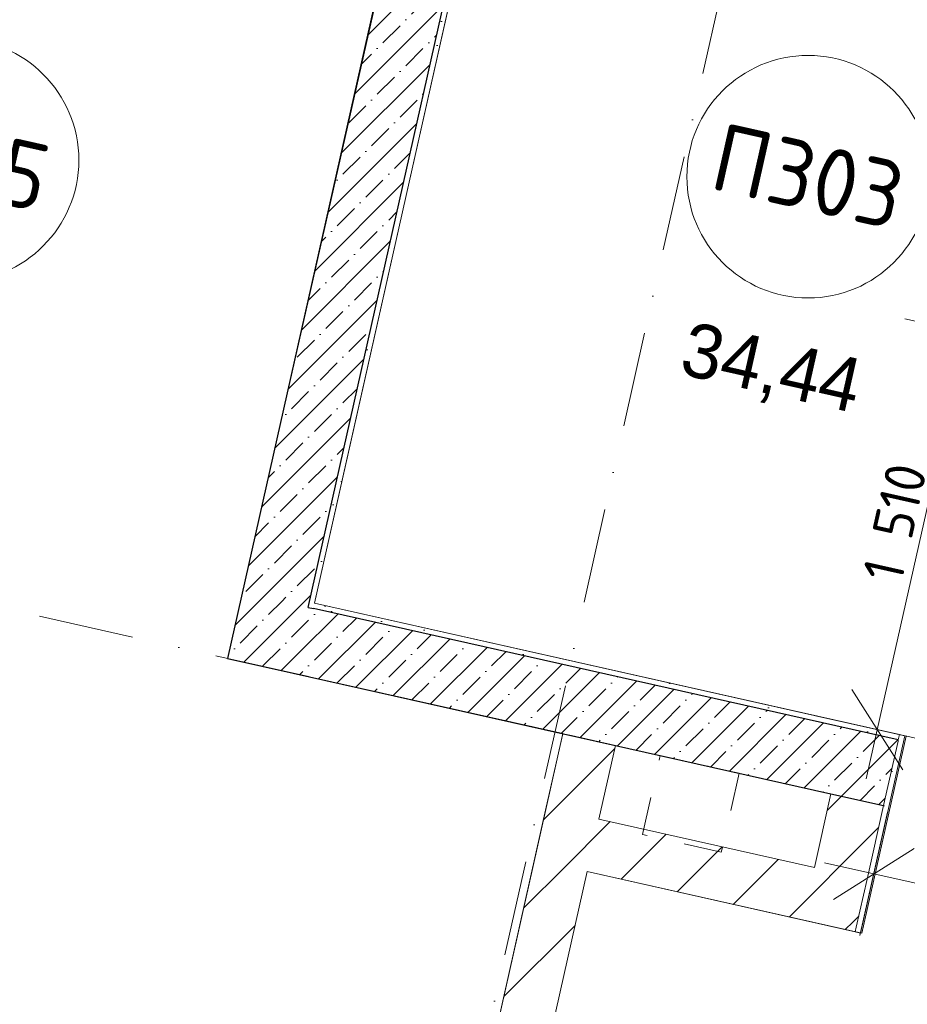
# Model space of a CAD drawing. Header units: millimetres. Extents: x -7218036 to -6934485, y 6013857 to 6210136.
# Tile 153 of 214: x -7178542 to -7175248, y 6141485 to 6145140. Entities that reach past the tile are written whole.
import ezdxf
from ezdxf.enums import TextEntityAlignment as Align

# ---------------------------------------------------------------- set-up
doc = ezdxf.new("R2010")
doc.units = ezdxf.units.MM
doc.header["$MEASUREMENT"] = 0
doc.linetypes.add('короткая штриховая', pattern=[282.222222, 141.111111, -141.111111])
doc.linetypes.add('Штрихпунктирная', pattern=[670.277762, 352.777767, -176.388884, 0, -141.111112])
for name, color, linetype in [('S - автостоянка.АР', 7, 'Continuous'), ('АР-Стены_внешние_.АР', 7, 'Continuous'), ('АР-Стены_внутренние_пилоны.АР', 7, 'Continuous'), ('АР-Чертеж-Оси_Осевые размеры.АР', 7, 'Continuous'), ('АР-Чертеж-Размеры.АР', 7, 'Continuous')]:
    doc.layers.add(name, color=color, linetype=linetype)
for name, color, linetype, lineweight in [('АР-вертикальная связь - Лифт.АР_Ном._пера__120', 7, 'Continuous', 0), ('АР-Стены_внешние_.АР_Ном._пера__1', 7, 'Continuous', 30), ('АР-Стены_внутренние_пилоны.АР_Ном._пера__1', 7, 'Continuous', 30), ('АР-Чертеж-Оси_Осевые размеры.АР_Ном._пера__1', 7, 'Continuous', 0), ('АР-Чертеж-Оси_Осевые размеры.АР_Ном._пера__120', 7, 'Continuous', 0), ('АР-Чертеж-Размеры.АР_Ном._пера__1', 7, 'Continuous', 0), ('Паспорта Зон Archicad_Ном._пера__1', 7, 'Continuous', 0)]:
    doc.layers.add(name, color=color, linetype=linetype, lineweight=lineweight)
doc.styles.add('РЎР“Р•РќР•Р\xa0Р\x98Р\xa0_РЎРўР\x98Р›Р¬_1', font='GOTHIC.TTF')
doc.styles.add('РЎР“Р•РќР•Р\xa0Р\x98Р\xa0_РЎРўР\x98Р›Р¬_2', font='calibri.ttf')
doc.styles.add('РЎР“Р•РќР•Р\xa0Р\x98Р\xa0_РЎРўР\x98Р›Р¬_4', font='GOST_Common.ttf')
doc.dimstyles.new('СГЕНЕРИР_СТИЛЬ__1', dxfattribs={"dimtxt": 400, "dimasz": 332.5, "dimexe": 0.18, "dimexo": 0.0625, "dimgap": 0, "dimtad": 1, "dimdec": 0, "dimzin": 0, "dimdsep": 46, "dimtxsty": 'РЎР“Р•РќР•Р\xa0Р\x98Р\xa0_РЎРўР\x98Р›Р¬_1', "dimblk": 'ARROWHEAD_6', "dimblk1": 'ARROWHEAD_6', "dimblk2": 'ARROWHEAD_6', "dimcen": 0.09, "dimse1": 1, "dimse2": 1, "dimclrd": 7, "dimclre": 7, "dimclrt": 7, "dimazin": 0, "dimtfac": 1, "dimtdec": 4, "dimtmove": 0, "dimatfit": 3, "dimfxl": 1, "dimtolj": 1, "dimtzin": 0, "dimarcsym": 0})
doc.dimstyles.new('СГЕНЕРИР_СТИЛЬ__4', dxfattribs={"dimtxt": 150, "dimasz": 237.5, "dimexe": 0.18, "dimexo": 0.0625, "dimgap": 0, "dimtad": 1, "dimdec": 0, "dimzin": 0, "dimdsep": 46, "dimtxsty": 'РЎР“Р•РќР•Р\xa0Р\x98Р\xa0_РЎРўР\x98Р›Р¬_4', "dimblk": 'ARROWHEAD_6', "dimblk1": 'ARROWHEAD_6', "dimblk2": 'ARROWHEAD_6', "dimcen": 0.09, "dimse1": 1, "dimse2": 1, "dimclrd": 7, "dimclre": 7, "dimclrt": 7, "dimazin": 0, "dimtfac": 1, "dimtdec": 4, "dimtmove": 0, "dimatfit": 3, "dimfxl": 1, "dimtolj": 1, "dimtzin": 0, "dimarcsym": 0})
pattern_1 = [(45, (-6566190.34, 6563027.8), (-111.369318, 111.369318), [0, -105, 0, -157.5]), (110, (-6565840.34, 6563027.8), (148.001588, 53.868173), [0, -77, 0, -133])]
pattern_2 = [(45, (-6566190.34, 6562677.8), (-84.852814, 84.852814), []), (45, (-6566232.77, 6562720.22), (-84.852814, 84.852814), [90, -30, 0, -30])]
pattern_3 = [(45, (-6566190.34, 6562677.8), (-127.279217, 127.279217), [])]

# ---------------------------------------------------------------- blocks, each defined once
blk = doc.blocks.new('Лестница_П303_4_6', base_point=(-7174418.5, 6143192.8))
at = {"layer": 'Паспорта Зон Archicad_Ном._пера__1', "color": 7, "linetype": 'Continuous', "lineweight": 0}
blk.add_circle((-7175616.3, 6144556.8), 450, dxfattribs=at)
at = {"layer": 'Паспорта Зон Archicad_Ном._пера__1', "color": 7, "lineweight": 0}
for tag, height, style, p in [('ROOM_NUMBER', 250, 'РЎР“Р•РќР•Р\xa0Р\x98Р\xa0_РЎРўР\x98Р›Р¬_4', (-7175616.3, 6144558)), ('ROOM_CALC_AREA', 200, 'РЎР“Р•РќР•Р\xa0Р\x98Р\xa0_РЎРўР\x98Р›Р¬_1', (-7175751.6, 6143850.6))]:
    blk.add_attdef(tag, text='', height=height, rotation=347.3417, dxfattribs=dict(at, style=style)).set_placement(p, align=Align.MIDDLE_CENTER)
blk = doc.blocks.new('Венткамера подпора_Т505_54_6', base_point=(-7172657.7, 6149407.5))
at = {"layer": 'Паспорта Зон Archicad_Ном._пера__1', "color": 7, "linetype": 'Continuous', "lineweight": 0}
blk.add_circle((-7178772.9, 6144618.3), 450, dxfattribs=at)
at = {"layer": 'Паспорта Зон Archicad_Ном._пера__1', "color": 7, "lineweight": 0, "style": 'РЎР“Р•РќР•Р\xa0Р\x98Р\xa0_РЎРўР\x98Р›Р¬_4'}
blk.add_attdef('ROOM_NUMBER', text='', height=250, rotation=347.3417, dxfattribs=at).set_placement((-7178772.9, 6144619.5), align=Align.MIDDLE_CENTER)
at = {"layer": 'Паспорта Зон Archicad_Ном._пера__1', "color": 7, "lineweight": 0, "style": 'РЎР“Р•РќР•Р\xa0Р\x98Р\xa0_РЎРўР\x98Р›Р¬_2'}
blk.add_attdef('ROOM_AREA', text='', height=200, rotation=347.3417, dxfattribs=at).set_placement((-7178595.1, 6143772.5), align=Align.MIDDLE_RIGHT)
blk = doc.blocks.new('Стена_76_6', base_point=(-7176905, 6146053.8))
at = {"layer": 'АР-Стены_внутренние_пилоны.АР', "linetype": 'Continuous', "lineweight": 0, "true_color": 0x000000}
h = blk.add_hatch(dxfattribs=at)
h.set_pattern_fill('ЖЕЛЕЗОБЕТОН__PROJECT__0006', color=18, style=0, pattern_type=2)
h.set_pattern_definition(pattern_2)
h.paths.add_polyline_path([(-7177054.4, 6145959.2), (-7177716, 6143013.3), (-7177472.1, 6142958.5), (-7176810.4, 6145904.4)])
h = blk.add_hatch(dxfattribs=at)
h.set_pattern_fill('ШТУКАТУРКА__ГИПС_01_0006', color=18, style=0, pattern_type=2)
h.set_pattern_definition(pattern_1)
h.paths.add_polyline_path([(-7176814.8, 6145884.9), (-7177467.7, 6142978), (-7177448.2, 6142973.6), (-7176795.3, 6145880.5)])
h = blk.add_hatch(dxfattribs=at)
h.set_pattern_fill('ЖЕЛЕЗОБЕТОН__PROJECT__0006', color=18, style=0, pattern_type=2)
h.set_pattern_definition(pattern_2)
h.paths.add_polyline_path([(-7177770.8, 6142769.3), (-7177472.1, 6142958.5), (-7177716, 6143013.3)])
h = blk.add_hatch(dxfattribs=at)
h.set_pattern_fill('ЖЕЛЕЗОБЕТОН__PROJECT__0006', color=18, style=0, pattern_type=2)
h.set_pattern_definition(pattern_2)
h.paths.add_polyline_path([(-7177472.1, 6142958.5), (-7177770.8, 6142769.3), (-7177526.9, 6142714.6)])
h = blk.add_hatch(dxfattribs=at)
h.set_pattern_fill('ШТУКАТУРКА__ГИПС_01_0006', color=18, style=0, pattern_type=2)
h.set_pattern_definition(pattern_1)
h.paths.add_polyline_path([(-7177472.1, 6142958.5), (-7177448.2, 6142973.6), (-7177467.7, 6142978)])
h = blk.add_hatch(dxfattribs=at)
h.set_pattern_fill('ШТУКАТУРКА__ГИПС_01_0006', color=18, style=0, pattern_type=2)
h.set_pattern_definition(pattern_1)
h.paths.add_polyline_path([(-7177448.2, 6142973.6), (-7177472.1, 6142958.5), (-7177452.6, 6142954.1)])
at = {"layer": 'АР-Стены_внутренние_пилоны.АР_Ном._пера__1', "color": 7, "linetype": 'Continuous', "lineweight": 30}
for p, q in [((-7176810.4, 6145904.4), (-7176814.8, 6145884.9)), ((-7177472.1, 6142958.5), (-7176814.8, 6145884.9)), ((-7177472.1, 6142958.5), (-7177452.6, 6142954.1))]:
    blk.add_line(p, q, dxfattribs=at)
at = {"layer": 'АР-Стены_внутренние_пилоны.АР_Ном._пера__1', "color": 7, "linetype": 'Continuous', "lineweight": 30, "flags": 128}
for points in [[(-7177054.4, 6145959.2), (-7177770.8, 6142769.3)], [(-7177770.8, 6142769.3), (-7177526.9, 6142714.6)]]:
    blk.add_lwpolyline(points, dxfattribs=at)
at = {"layer": 'АР-Стены_внутренние_пилоны.АР_Ном._пера__1', "color": 7, "linetype": 'Continuous', "lineweight": 0, "flags": 128}
blk.add_lwpolyline([(-7177448.2, 6142973.6), (-7176795.3, 6145880.5)], dxfattribs=at)
blk = doc.blocks.new('Стена_77_6', base_point=(-7177621.4, 6142863.9))
at = {"layer": 'АР-Стены_внутренние_пилоны.АР', "linetype": 'Continuous', "lineweight": 0, "true_color": 0x000000}
h = blk.add_hatch(dxfattribs=at)
h.set_pattern_fill('ЖЕЛЕЗОБЕТОН__PROJECT__0006', color=18, style=0, pattern_type=2)
h.set_pattern_definition(pattern_2)
h.paths.add_polyline_path([(-7177526.9, 6142714.6), (-7175531.6, 6142266.4), (-7175282.7, 6142462.1), (-7175281.7, 6142466.5), (-7177472.1, 6142958.5)])
h = blk.add_hatch(dxfattribs=at)
h.set_pattern_fill('ШТУКАТУРКА__ГИПС_01_0006', color=18, style=0, pattern_type=2)
h.set_pattern_definition(pattern_1)
h.paths.add_polyline_path([(-7177452.6, 6142954.1), (-7175281.7, 6142466.5), (-7175277.3, 6142486.1), (-7177448.2, 6142973.6)])
h = blk.add_hatch(dxfattribs=at)
h.set_pattern_fill('ЖЕЛЕЗОБЕТОН__PROJECT__0006', color=18, style=0, pattern_type=2)
h.set_pattern_definition(pattern_2)
h.paths.add_polyline_path([(-7175336.4, 6142222.6), (-7175282.7, 6142462.1), (-7175531.6, 6142266.4)])
at = {"layer": 'АР-Стены_внутренние_пилоны.АР_Ном._пера__1', "color": 7, "linetype": 'Continuous', "lineweight": 30}
for p, q in [((-7177472.1, 6142958.5), (-7177452.6, 6142954.1)), ((-7175281.7, 6142466.5), (-7177452.6, 6142954.1)), ((-7175531.6, 6142266.4), (-7175336.4, 6142222.6))]:
    blk.add_line(p, q, dxfattribs=at)
at = {"layer": 'АР-Стены_внутренние_пилоны.АР_Ном._пера__1', "color": 7, "linetype": 'Continuous', "lineweight": 15}
for p, q in [((-7175281.7, 6142466.5), (-7175277.3, 6142486.1)), ((-7175336.4, 6142222.6), (-7175282.7, 6142462.1)), ((-7175282.7, 6142462.1), (-7175281.7, 6142466.5))]:
    blk.add_line(p, q, dxfattribs=at)
at = {"layer": 'АР-Стены_внутренние_пилоны.АР_Ном._пера__1', "color": 7, "linetype": 'Continuous', "lineweight": 0, "flags": 128}
blk.add_lwpolyline([(-7175277.3, 6142486.1), (-7177448.2, 6142973.6)], dxfattribs=at)
at = {"layer": 'АР-Стены_внутренние_пилоны.АР_Ном._пера__1', "color": 7, "linetype": 'Continuous', "lineweight": 30, "flags": 128}
blk.add_lwpolyline([(-7177526.9, 6142714.6), (-7175531.6, 6142266.4)], dxfattribs=at)
blk = doc.blocks.new('Стена_132_6', base_point=(-7176490.4, 6142194.8))
at = {"layer": 'АР-Стены_внешние_.АР', "linetype": 'Continuous', "lineweight": 0, "true_color": 0x000000}
h = blk.add_hatch(dxfattribs=at)
h.set_pattern_fill('БЛОКИ_БЕТОННЫЕ_ЭФФЕКТИВН_7F', color=18, style=0, pattern_type=2)
h.set_pattern_definition(pattern_3)
h.paths.add_polyline_path([(-7176631.8, 6142021.5), (-7176436.6, 6141977.7), (-7176587.9, 6142216.7)])
h = blk.add_hatch(dxfattribs=at)
h.set_pattern_fill('БЛОКИ_БЕТОННЫЕ_ЭФФЕКТИВН_7F', color=18, style=0, pattern_type=2)
h.set_pattern_definition(pattern_3)
h.paths.add_polyline_path([(-7176392.8, 6142172.9), (-7176587.9, 6142216.7), (-7176436.6, 6141977.7)])
h = blk.add_hatch(dxfattribs=at)
h.set_pattern_fill('БЛОКИ_БЕТОННЫЕ_ЭФФЕКТИВН_7F', color=18, style=0, pattern_type=2)
h.set_pattern_definition(pattern_3)
h.paths.add_polyline_path([(-7176631.8, 6142021.5), (-7177903.9, 6136357.6), (-7177708.7, 6136313.8), (-7176436.6, 6141977.7)])
at = {"layer": 'АР-Стены_внешние_.АР_Ном._пера__1', "color": 7, "linetype": 'Continuous', "lineweight": 15, "flags": 128}
for points in [[(-7176587.9, 6142216.7), (-7176887.1, 6140884.8)], [(-7176799.2, 6140363.2), (-7176436.6, 6141977.7)], [(-7176930.9, 6140689.7), (-7177903.9, 6136357.6)], [(-7177708.7, 6136313.8), (-7176843.1, 6140168.1)], [(-7177708.7, 6136313.8), (-7177903.9, 6136357.6)]]:
    blk.add_lwpolyline(points, dxfattribs=at)
blk = doc.blocks.new('Стена_152_6', base_point=(-7176490.4, 6142194.8))
at = {"layer": 'АР-Стены_внешние_.АР', "linetype": 'Continuous', "lineweight": 0, "true_color": 0x000000}
h = blk.add_hatch(dxfattribs=at)
h.set_pattern_fill('БЛОКИ_БЕТОННЫЕ_ЭФФЕКТИВН_7F', color=18, style=0, pattern_type=2)
h.set_pattern_definition(pattern_3)
h.paths.add_polyline_path([(-7176436.6, 6141977.7), (-7175636.8, 6141798.1), (-7175592.9, 6141993.2), (-7176392.8, 6142172.9)])
h = blk.add_hatch(dxfattribs=at)
h.set_pattern_fill('БЛОКИ_БЕТОННЫЕ_ЭФФЕКТИВН_7F', color=18, style=0, pattern_type=2)
h.set_pattern_definition(pattern_3)
h.paths.add_polyline_path([(-7175592.9, 6141993.2), (-7175636.8, 6141798.1), (-7175441.6, 6141754.2), (-7175437.6, 6141772)])
h = blk.add_hatch(dxfattribs=at)
h.set_pattern_fill('БЛОКИ_БЕТОННЫЕ_ЭФФЕКТИВН_7F', color=18, style=0, pattern_type=2)
h.set_pattern_definition(pattern_3)
h.paths.add_polyline_path([(-7175592.9, 6141993.2), (-7175437.6, 6141772), (-7175397.8, 6141949.4)])
at = {"layer": 'АР-Стены_внешние_.АР_Ном._пера__1', "color": 7, "linetype": 'Continuous', "lineweight": 15}
blk.add_line((-7175441.6, 6141754.2), (-7175437.6, 6141772), dxfattribs=at)
at = {"layer": 'АР-Стены_внешние_.АР_Ном._пера__1', "color": 7, "linetype": 'Continuous', "lineweight": 15, "flags": 128}
for points in [[(-7175592.9, 6141993.2), (-7176392.8, 6142172.9)], [(-7176436.6, 6141977.7), (-7175441.6, 6141754.2)]]:
    blk.add_lwpolyline(points, dxfattribs=at)
at = {"layer": 'АР-Стены_внутренние_пилоны.АР_Ном._пера__1', "color": 7, "linetype": 'Continuous', "lineweight": 15}
blk.add_line((-7175437.6, 6141772), (-7175397.8, 6141949.4), dxfattribs=at)
blk = doc.blocks.new('Стена_157_6', base_point=(-7175406.6, 6142366.5))
at = {"layer": 'АР-Стены_внутренние_пилоны.АР', "linetype": 'Continuous', "lineweight": 0, "true_color": 0x000000}
h = blk.add_hatch(dxfattribs=at)
h.set_pattern_fill('ШТУКАТУРКА__ГИПС_01_0006', color=18, style=0, pattern_type=2)
h.set_pattern_definition(pattern_1)
h.paths.add_polyline_path([(-7175422.1, 6141749.9), (-7175257.8, 6142481.7), (-7175282.7, 6142462.1), (-7175437.6, 6141772)])
h = blk.add_hatch(dxfattribs=at)
h.set_pattern_fill('ШТУКАТУРКА__ГИПС_01_0006', color=18, style=0, pattern_type=2)
h.set_pattern_definition(pattern_1)
h.paths.add_polyline_path([(-7175277.3, 6142486.1), (-7175281.7, 6142466.5), (-7175278, 6142465.7), (-7175257.8, 6142481.7)])
h = blk.add_hatch(dxfattribs=at)
h.set_pattern_fill('ШТУКАТУРКА__ГИПС_01_0006', color=18, style=0, pattern_type=2)
h.set_pattern_definition(pattern_1)
h.paths.add_polyline_path([(-7175282.7, 6142462.1), (-7175278, 6142465.7), (-7175281.7, 6142466.5)])
h = blk.add_hatch(dxfattribs=at)
h.set_pattern_fill('БЛОКИ_БЕТОННЫЕ_ЭФФЕКТИВН_7F', color=18, style=0, pattern_type=2)
h.set_pattern_definition(pattern_3)
h.paths.add_polyline_path([(-7175531.6, 6142266.4), (-7175592.9, 6141993.2), (-7175397.8, 6141949.4), (-7175336.4, 6142222.6)])
h = blk.add_hatch(dxfattribs=at)
h.set_pattern_fill('ШТУКАТУРКА__ГИПС_01_0006', color=18, style=0, pattern_type=2)
h.set_pattern_definition(pattern_1)
h.paths.add_polyline_path([(-7175437.6, 6141772), (-7175441.6, 6141754.2), (-7175422.1, 6141749.9)])
at = {"layer": 'АР-Стены_внешние_.АР_Ном._пера__1', "color": 7, "linetype": 'Continuous', "lineweight": 15}
blk.add_line((-7175441.6, 6141754.2), (-7175437.6, 6141772), dxfattribs=at)
at = {"layer": 'АР-Стены_внешние_.АР_Ном._пера__1', "color": 7, "linetype": 'Continuous', "lineweight": 0, "flags": 128}
blk.add_lwpolyline([(-7175422.1, 6141749.9), (-7175441.6, 6141754.2)], dxfattribs=at)
at = {"layer": 'АР-Стены_внутренние_пилоны.АР_Ном._пера__1', "color": 7, "linetype": 'Continuous', "lineweight": 15}
for p, q in [((-7175281.7, 6142466.5), (-7175277.3, 6142486.1)), ((-7175336.4, 6142222.6), (-7175282.7, 6142462.1)), ((-7175282.7, 6142462.1), (-7175281.7, 6142466.5)), ((-7175397.8, 6141949.4), (-7175336.4, 6142222.6)), ((-7175437.6, 6141772), (-7175397.8, 6141949.4))]:
    blk.add_line(p, q, dxfattribs=at)
at = {"layer": 'АР-Стены_внутренние_пилоны.АР_Ном._пера__1', "color": 7, "linetype": 'Continuous', "lineweight": 30}
blk.add_line((-7175531.6, 6142266.4), (-7175336.4, 6142222.6), dxfattribs=at)
at = {"layer": 'АР-Стены_внутренние_пилоны.АР_Ном._пера__1', "color": 7, "linetype": 'Continuous', "lineweight": 0, "flags": 128}
for points in [[(-7175422.1, 6141749.9), (-7175257.8, 6142481.7)], [(-7175257.8, 6142481.7), (-7175277.3, 6142486.1)]]:
    blk.add_lwpolyline(points, dxfattribs=at)
at = {"layer": 'АР-Стены_внутренние_пилоны.АР_Ном._пера__1', "color": 7, "linetype": 'Continuous', "lineweight": 15, "flags": 128}
blk.add_lwpolyline([(-7175531.6, 6142266.4), (-7175592.9, 6141993.2)], dxfattribs=at)
blk = doc.blocks.new('Стена_201_6', base_point=(-7176490.4, 6142194.8))
at = {"layer": 'АР-Стены_внешние_.АР', "linetype": 'Continuous', "lineweight": 0, "true_color": 0x000000}
h = blk.add_hatch(dxfattribs=at)
h.set_pattern_fill('БЛОКИ_БЕТОННЫЕ_ЭФФЕКТИВН_7F', color=18, style=0, pattern_type=2)
h.set_pattern_definition(pattern_3)
h.paths.add_polyline_path([(-7176392.8, 6142172.9), (-7176331.5, 6142445.8), (-7176526.6, 6142489.6), (-7176587.9, 6142216.7)])
at = {"layer": 'АР-Стены_внешние_.АР_Ном._пера__1', "color": 7, "linetype": 'Continuous', "lineweight": 15, "flags": 128}
for points in [[(-7176526.6, 6142489.6), (-7176587.9, 6142216.7)], [(-7176331.5, 6142445.8), (-7176526.6, 6142489.6)], [(-7176392.8, 6142172.9), (-7176331.5, 6142445.8)]]:
    blk.add_lwpolyline(points, dxfattribs=at)
blk = doc.blocks.new('Стандартный Маркер Сетки[18]_6', base_point=(-7174682.2, 6150838.4))
at = {"layer": 'АР-Чертеж-Оси_Осевые размеры.АР_Ном._пера__120', "color": 7, "linetype": 'Штрихпунктирная', "lineweight": 0}
blk.add_line((-7174901.3, 6149862.7), (-7179463.8, 6129548.3), dxfattribs=at)
at = {"layer": 'АР-Чертеж-Оси_Осевые размеры.АР_Ном._пера__120', "color": 7, "lineweight": 0, "style": 'РЎР“Р•РќР•Р\xa0Р\x98Р\xa0_РЎРўР\x98Р›Р¬_1'}
blk.add_attdef('AC_MarkerText_1', text='', height=350, rotation=347.3417, dxfattribs=at).set_placement((-7179722.6, 6128265.8), align=Align.TOP_CENTER)
blk = doc.blocks.new('Стандартный Маркер Сетки[138]_6', base_point=(-7174682.2, 6150838.4))
at = {"layer": 'АР-Чертеж-Оси_Осевые размеры.АР_Ном._пера__120', "color": 7, "linetype": 'Штрихпунктирная', "lineweight": 0}
blk.add_line((-7174901.3, 6149862.7), (-7179463.8, 6129548.3), dxfattribs=at)
at = {"layer": 'АР-Чертеж-Оси_Осевые размеры.АР_Ном._пера__120', "color": 7, "lineweight": 0, "style": 'РЎР“Р•РќР•Р\xa0Р\x98Р\xa0_РЎРўР\x98Р›Р¬_1'}
blk.add_attdef('AC_MarkerText_1', text='', height=350, rotation=347.3417, dxfattribs=at).set_placement((-7179722.6, 6128265.8), align=Align.TOP_CENTER)
blk = doc.blocks.new('*D803', base_point=(-6566190.3, 6562677.8))
at = {"layer": 'АР-Чертеж-Размеры.АР_Ном._пера__1', "color": 7, "linetype": 'Continuous', "lineweight": 0, "transparency": 16777216}
for p, q in [((-7175321.4, 6142198.1), (-7175424.2, 6141740.8)), ((-7175223.4, 6142064), (-7175522.2, 6141874.9)), ((-7175372.8, 6141969.5), (-7175555.7, 6142010.6)), ((-7173967.5, 6141653.8), (-7175372.8, 6141969.5)), ((-7173916.1, 6141882.5), (-7174018.8, 6141425.2)), ((-7174116.8, 6141559.3), (-7173818.1, 6141748.4)), ((-7173784.5, 6141612.8), (-7173967.5, 6141653.8))]:
    blk.add_line(p, q, dxfattribs=at)
at = {"layer": 'АР-Чертеж-Размеры.АР_Ном._пера__1', "color": 7, "lineweight": 0, "transparency": 16777216, "insert": (-7174896.2, 6141893.2), "char_height": 150, "attachment_point": 7, "rotation": 347.3417, "style": 'РЎР“Р•РќР•Р\xa0Р\x98Р\xa0_РЎРўР\x98Р›Р¬_4'}
blk.add_mtext('\\A1;{\\pql;\\fGOST Common|b0|i0|c204|p0;\\W1.000000;1\xa0440}', dxfattribs=at)
blk = doc.blocks.new('ARROWHEAD_6')
at = {"color": 0, "linetype": 'Continuous', "lineweight": 0}
for p, q in [((-0.5, -0.5), (0.5, 0.5)), ((0, 0), (-1, 0))]:
    blk.add_line(p, q, dxfattribs=at)
blk = doc.blocks.new('*D804', base_point=(-6566190.3, 6562677.8))
at = {"layer": 'АР-Чертеж-Размеры.АР_Ном._пера__1', "color": 7, "linetype": 'Continuous', "lineweight": 0, "transparency": 16777216}
for p, q in [((-7174987.9, 6144161), (-7175029, 6143978.1)), ((-7174934.5, 6143828.7), (-7175123.6, 6144127.4)), ((-7175257.7, 6144029.4), (-7174800.4, 6143926.7)), ((-7175029, 6143978.1), (-7175360, 6142504.6)), ((-7175454.5, 6142654), (-7175265.4, 6142355.3)), ((-7175588.6, 6142556), (-7175131.3, 6142453.3)), ((-7175360, 6142504.6), (-7175401, 6142321.7))]:
    blk.add_line(p, q, dxfattribs=at)
at = {"layer": 'АР-Чертеж-Размеры.АР_Ном._пера__1', "color": 7, "lineweight": 0, "transparency": 16777216, "insert": (-7175269.4, 6143044.8), "char_height": 150, "attachment_point": 7, "rotation": 77.3417, "style": 'РЎР“Р•РќР•Р\xa0Р\x98Р\xa0_РЎРўР\x98Р›Р¬_4'}
blk.add_mtext('\\A1;{\\pql;\\fGOST Common|b0|i0|c204|p0;\\W1.000000;1\xa0510}', dxfattribs=at)
blk = doc.blocks.new('Стандартный Маркер Сетки[173]_6', base_point=(-7215418.6, 6151224.6))
at = {"layer": 'АР-Чертеж-Оси_Осевые размеры.АР_Ном._пера__120', "color": 7, "linetype": 'Штрихпунктирная', "lineweight": 0}
blk.add_line((-7214442.9, 6151005.4), (-7135501.7, 6133275.6), dxfattribs=at)
at = {"layer": 'АР-Чертеж-Оси_Осевые размеры.АР_Ном._пера__120', "color": 7, "lineweight": 0, "style": 'РЎР“Р•РќР•Р\xa0Р\x98Р\xa0_РЎРўР\x98Р›Р¬_1'}
for tag, p in [('AC_MarkerText_1_0', (-7215836.5, 6151515.2)), ('AC_MarkerText_1_1', (-7133968.2, 6133128))]:
    blk.add_attdef(tag, text='', height=350, rotation=347.3417, dxfattribs=at).set_placement(p, align=Align.TOP_CENTER)
blk = doc.blocks.new('Стандартный Маркер Сетки[209]_6', base_point=(-7215418.6, 6151224.6))
at = {"layer": 'АР-Чертеж-Оси_Осевые размеры.АР_Ном._пера__120', "color": 7, "linetype": 'Штрихпунктирная', "lineweight": 0}
blk.add_line((-7214442.9, 6151005.4), (-7135501.7, 6133275.6), dxfattribs=at)
at = {"layer": 'АР-Чертеж-Оси_Осевые размеры.АР_Ном._пера__120', "color": 7, "lineweight": 0, "style": 'РЎР“Р•РќР•Р\xa0Р\x98Р\xa0_РЎРўР\x98Р›Р¬_1'}
for tag, p in [('AC_MarkerText_1_0', (-7215836.5, 6151515.2)), ('AC_MarkerText_1_1', (-7133968.2, 6133128))]:
    blk.add_attdef(tag, text='', height=350, rotation=347.3417, dxfattribs=at).set_placement(p, align=Align.TOP_CENTER)
blk = doc.blocks.new('Стандартный Маркер Сетки[223]_6', base_point=(-7215418.6, 6151224.6))
at = {"layer": 'АР-Чертеж-Оси_Осевые размеры.АР_Ном._пера__120', "color": 7, "linetype": 'Штрихпунктирная', "lineweight": 0}
blk.add_line((-7214442.9, 6151005.4), (-7135501.7, 6133275.6), dxfattribs=at)
at = {"layer": 'АР-Чертеж-Оси_Осевые размеры.АР_Ном._пера__120', "color": 7, "lineweight": 0, "style": 'РЎР“Р•РќР•Р\xa0Р\x98Р\xa0_РЎРўР\x98Р›Р¬_1'}
for tag, p in [('AC_MarkerText_1_0', (-7215836.5, 6151515.2)), ('AC_MarkerText_1_1', (-7133968.2, 6133128))]:
    blk.add_attdef(tag, text='', height=350, rotation=347.3417, dxfattribs=at).set_placement(p, align=Align.TOP_CENTER)
blk = doc.blocks.new('Стандартный Маркер Сетки[235]_6', base_point=(-7215418.6, 6151224.6))
at = {"layer": 'АР-Чертеж-Оси_Осевые размеры.АР_Ном._пера__120', "color": 7, "linetype": 'Штрихпунктирная', "lineweight": 0}
blk.add_line((-7214442.9, 6151005.4), (-7135501.7, 6133275.6), dxfattribs=at)
at = {"layer": 'АР-Чертеж-Оси_Осевые размеры.АР_Ном._пера__120', "color": 7, "lineweight": 0, "style": 'РЎР“Р•РќР•Р\xa0Р\x98Р\xa0_РЎРўР\x98Р›Р¬_1'}
for tag, p in [('AC_MarkerText_1_0', (-7215836.5, 6151515.2)), ('AC_MarkerText_1_1', (-7133968.2, 6133128))]:
    blk.add_attdef(tag, text='', height=350, rotation=347.3417, dxfattribs=at).set_placement(p, align=Align.TOP_CENTER)
blk = doc.blocks.new('*D1304', base_point=(-6566190.3, 6562677.8))
at = {"layer": 'АР-Чертеж-Оси_Осевые размеры.АР_Ном._пера__1', "color": 7, "linetype": 'Continuous', "lineweight": 0, "transparency": 16777216}
for p, q in [((-7209788.7, 6165856.5), (-7210693.8, 6161826.9)), ((-7210561.4, 6161617.8), (-7210826.2, 6162036)), ((-7211013.9, 6161898.8), (-7210373.6, 6161755)), ((-7210693.8, 6161826.9), (-7211313.9, 6159065.6)), ((-7211181.5, 6158856.6), (-7211446.3, 6159274.7)), ((-7211634.1, 6159137.6), (-7210993.8, 6158993.7)), ((-7211313.9, 6159065.6), (-7213187.5, 6150723.5))]:
    blk.add_line(p, q, dxfattribs=at)
at = {"layer": 'АР-Чертеж-Оси_Осевые размеры.АР_Ном._пера__1', "color": 7, "lineweight": 0, "transparency": 16777216, "insert": (-7211236.4, 6159776), "char_height": 400, "attachment_point": 7, "rotation": 77.3417, "style": 'РЎР“Р•РќР•Р\xa0Р\x98Р\xa0_РЎРўР\x98Р›Р¬_1'}
blk.add_mtext('\\A1;{\\pql;\\fCentury Gothic|b0|i0|c204|p0;\\W1.000000;2\xa0830}', dxfattribs=at)
blk = doc.blocks.new('*D1305', base_point=(-6566190.3, 6562677.8))
at = {"layer": 'АР-Чертеж-Оси_Осевые размеры.АР_Ном._пера__1', "color": 7, "linetype": 'Continuous', "lineweight": 0, "transparency": 16777216}
for p, q in [((-7211181.5, 6158856.6), (-7211446.3, 6159274.7)), ((-7211313.9, 6159065.6), (-7213187.5, 6150723.5)), ((-7213055.1, 6150514.4), (-7213319.9, 6150932.6)), ((-7213507.7, 6150795.4), (-7212867.4, 6150651.6)), ((-7213187.5, 6150723.5), (-7214816.8, 6143469.2))]:
    blk.add_line(p, q, dxfattribs=at)
at = {"layer": 'АР-Чертеж-Оси_Осевые размеры.АР_Ном._пера__1', "color": 7, "lineweight": 0, "transparency": 16777216, "insert": (-7212483.2, 6154224.3), "char_height": 400, "attachment_point": 7, "rotation": 77.3417, "style": 'РЎР“Р•РќР•Р\xa0Р\x98Р\xa0_РЎРўР\x98Р›Р¬_1'}
blk.add_mtext('\\A1;{\\pql;\\fCentury Gothic|b0|i0|c204|p0;\\W1.000000;8\xa0550}', dxfattribs=at)
blk = doc.blocks.new('*D1306', base_point=(-6566190.3, 6562677.8))
at = {"layer": 'АР-Чертеж-Оси_Осевые размеры.АР_Ном._пера__1', "color": 7, "linetype": 'Continuous', "lineweight": 0, "transparency": 16777216}
for p, q in [((-7213055.1, 6150514.4), (-7213319.9, 6150932.6)), ((-7213187.5, 6150723.5), (-7214816.8, 6143469.2)), ((-7214949.2, 6143678.3), (-7214684.4, 6143260.1)), ((-7215136.9, 6143541.1), (-7214496.6, 6143397.3)), ((-7214816.8, 6143469.2), (-7214874.3, 6143213))]:
    blk.add_line(p, q, dxfattribs=at)
at = {"layer": 'АР-Чертеж-Оси_Осевые размеры.АР_Ном._пера__1', "color": 7, "lineweight": 0, "transparency": 16777216, "insert": (-7214234.7, 6146426.1), "char_height": 400, "attachment_point": 7, "rotation": 77.3417, "style": 'РЎР“Р•РќР•Р\xa0Р\x98Р\xa0_РЎРўР\x98Р›Р¬_1'}
blk.add_mtext('\\A1;{\\pql;\\fCentury Gothic|b0|i0|c204|p0;\\W1.000000;7\xa0435}', dxfattribs=at)

msp = doc.modelspace()

# ---------------------------------------------------------------- linework, layer by layer
at = {"layer": 'S - автостоянка.АР', "color": 254, "linetype": 'Continuous', "lineweight": 0, "true_color": 0xdadada, "flags": 128}
msp.add_lwpolyline([(-7169809, 6149671.9), (-7175536.2, 6150958.3), (-7175727.8, 6150105.2), (-7176010.8, 6150168.8), (-7175982.3, 6150295.6), (-7177085.3, 6150543.3), (-7177483.1, 6148772.1), (-7176380.1, 6148524.4), (-7176306.6, 6148851.6), (-7176023.7, 6148788), (-7176086.2, 6148509.7), (-7175676.6, 6148417.7), (-7176272.8, 6145763.2), (-7176795.3, 6145880.5), (-7176941, 6145231.7), (-7177302.5, 6143622.5), (-7177448.2, 6142973.6), (-7175252.9, 6142480.6), (-7175417.2, 6141748.8), (-7176436.6, 6141977.7), (-7176799.2, 6140363.2)], dxfattribs=at)
at = {"layer": 'S - автостоянка.АР', "color": 254, "linetype": 'Continuous', "lineweight": 0, "true_color": 0xd1c7d6, "flags": 128}
msp.add_lwpolyline([(-7179467.9, 6148377.5), (-7180946, 6141796.5), (-7178848.2, 6141325.3), (-7176887.1, 6140884.8), (-7176592.3, 6142196.9), (-7176526.5, 6142489.9), (-7177770.9, 6142769.1), (-7177050.8, 6145958.4), (-7177054.4, 6145959.2), (-7176881.2, 6146730.3), (-7176358.7, 6146612.9), (-7175999.2, 6148213.4), (-7177550.8, 6148561.9), (-7177682.3, 6147976.5)], close=True, dxfattribs=at)
at = {"layer": 'АР-вертикальная связь - Лифт.АР_Ном._пера__120', "color": 7, "linetype": 'короткая штриховая', "lineweight": 0}
msp.add_lwpolyline([(-7175938.6, 6142050.1), (-7176231.3, 6142115.8), (-7176165.5, 6142408.5), (-7175872.8, 6142342.8)], close=True, dxfattribs=at)

# ---------------------------------------------------------------- block references
at = {"layer": 'S - автостоянка.АР', "color": 7, "linetype": 'Continuous', "lineweight": 0}
for name, p, values in [('Венткамера подпора_Т505_54_6', (-7172657.7, 6149407.5), {'ROOM_NUMBER': 'Т505', 'ROOM_AREA': '23,07'}), ('Лестница_П303_4_6', (-7174418.5, 6143192.8), {'ROOM_NUMBER': 'П303', 'ROOM_CALC_AREA': '34,44'})]:
    msp.add_blockref(name, p, dxfattribs=at).add_auto_attribs(values)
at = {"layer": 'АР-Стены_внешние_.АР', "color": 7, "lineweight": 0}
for name in ['Стена_201_6', 'Стена_132_6', 'Стена_152_6']:
    msp.add_blockref(name, (-7176490.4, 6142194.8), dxfattribs=at)
at = {"layer": 'АР-Стены_внутренние_пилоны.АР', "color": 7, "lineweight": 0}
for name, p in [('Стена_76_6', (-7176905, 6146053.8)), ('Стена_77_6', (-7177621.4, 6142863.9)), ('Стена_157_6', (-7175406.6, 6142366.5))]:
    msp.add_blockref(name, p, dxfattribs=at)
at = {"layer": 'АР-Чертеж-Оси_Осевые размеры.АР', "color": 8, "linetype": 'Continuous', "lineweight": 15}
for name, p in [('Стандартный Маркер Сетки[173]_6', (-7215418.6, 6151224.6)), ('Стандартный Маркер Сетки[209]_6', (-7215418.6, 6151224.6)), ('Стандартный Маркер Сетки[223]_6', (-7215418.6, 6151224.6)), ('Стандартный Маркер Сетки[235]_6', (-7215418.6, 6151224.6)), ('Стандартный Маркер Сетки[18]_6', (-7174682.2, 6150838.4)), ('Стандартный Маркер Сетки[138]_6', (-7174682.2, 6150838.4))]:
    msp.add_blockref(name, p, dxfattribs=at)

# ---------------------------------------------------------------- dimensions: what is measured, and where the dimension line sits
at = {"layer": 'АР-Чертеж-Оси_Осевые размеры.АР', "color": 7, "linetype": 'Continuous', "lineweight": 0}
for base, p1, p2, picture, middle in [((-7211313.9, 6159065.6), (-7213412.7, 6162437.5), (-7132164.6, 6141289.1), '*D1304', (-7211281.1, 6160489.3)), ((-7213187.5, 6150723.5), (-7132164.6, 6141289.1), (-7134038.2, 6132946.9), '*D1305', (-7212528, 6154937.6)), ((-7214816.8, 6143469.2), (-7134038.2, 6132946.9), (-7215540, 6143631.6), '*D1306', (-7214279.5, 6147139.4))]:
    dim = msp.add_linear_dim(base=base, p1=p1, p2=p2, angle=257.3417, dimstyle='СГЕНЕРИР_СТИЛЬ__1', dxfattribs=at)
    dim.commit()
    dim.dimension.update_dxf_attribs({"geometry": picture, "text_midpoint": middle, "dimtype": 160, "text_rotation": 77.3417})
at = {"layer": 'АР-Чертеж-Размеры.АР', "color": 7, "linetype": 'Continuous', "lineweight": 0}
for base, p1, angle, picture, middle, turn in [((-7175360, 6142504.6), (-7175238.7, 6144025.1), 257.3417, '*D804', (-7175286.2, 6143312.3), 77.3417), ((-7175372.8, 6141969.5), (-7174016.8, 6141434.2), 167.3417, '*D803', (-7174628.7, 6141910), 347.3417)]:
    dim = msp.add_linear_dim(base=base, p1=p1, p2=(-7175257.8, 6142481.7), angle=angle, dimstyle='СГЕНЕРИР_СТИЛЬ__4', dxfattribs=at)
    dim.commit()
    dim.dimension.update_dxf_attribs({"geometry": picture, "text_midpoint": middle, "dimtype": 160, "text_rotation": turn})

doc.saveas('drawing.dxf')
